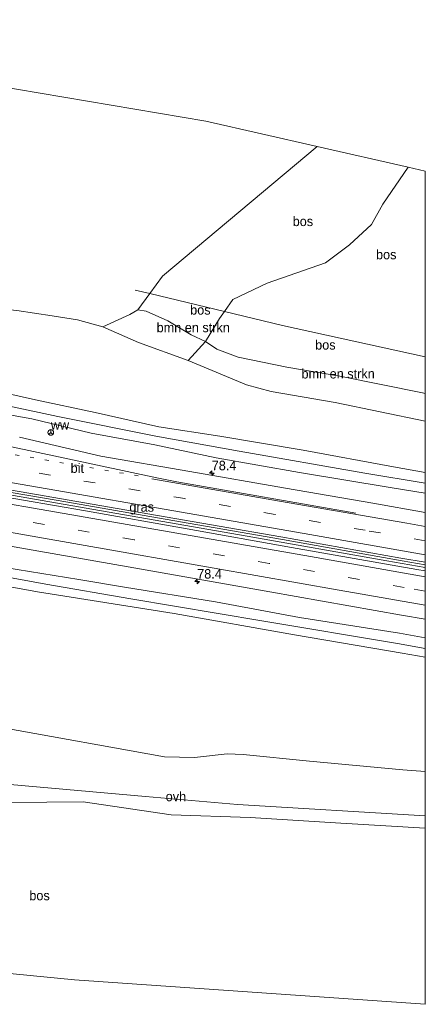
# Model space of a CAD drawing. Header units: millimetres. Extents: x 180000 to 190000, y 466229 to 468626.
# Tile 201 of 202: x 189893 to 190000, y 466229 to 466489. Entities that reach past the tile are written whole.
import ezdxf
from ezdxf.enums import TextEntityAlignment as Align

# ---------------------------------------------------------------- set-up
doc = ezdxf.new("R2010")
doc.units = ezdxf.units.MM
doc.linetypes.add('13strp', pattern=[4, 1, -3])
doc.linetypes.add('39strp', pattern=[12, 3, -9])
for name, color, linetype, lineweight in [('af-bs-rasterhekwerk', 8, 'hekwerk', 18), ('as-bs-kilometr', 13, 'Continuous', 18), ('bp-b5-bomenstruiken', 93, 'Continuous', 18), ('bp-b5-bos', 93, 'Continuous', 18), ('bp-b5-grasland', 93, 'Continuous', 18), ('bw-bs-rona', 8, 'Continuous', 18), ('gr-bs-geleiderail', 213, 'geleiderail', 18), ('gw-bs-insteekwatergang', 93, 'Continuous', 18), ('gw-bs-kruinlijn', 93, 'Continuous', 18), ('gw-bs-teenlijn', 93, 'Continuous', 18), ('kd-bs-opnamedtmgrens', 173, 'Continuous', 18), ('mk-bs-13streep 0.45', 8, '13strp', 18), ('mk-bs-39streep 0.15', 8, '39strp', 18), ('mk-bs-streep 0.15', 8, 'Continuous', 18), ('og-bs-hulpgeometrie', 53, 'Continuous', 18), ('vh-b5-verh_soort', 8, 'Continuous', 18), ('wh-bs-greppel', 133, 'greppel', 18)]:
    doc.layers.add(name, color=color, linetype=linetype, lineweight=lineweight)
doc.styles.add('rtw_iso', font='iso-rtw.shx')
doc.linetypes.add('geleiderail', pattern='A,2,-1,[175,RTW.shx,S=0.5,R=0,X=0,Y=0],-1', length=4)
doc.linetypes.add('greppel', pattern='A,25.5,-0.01,[14,RTW.shx,S=1,R=0,X=0,Y=0],1,[14,RTW.shx,S=1,R=0,X=0,Y=0],1,[14,RTW.shx,S=1,R=0,X=0,Y=0],1,[14,RTW.shx,S=1,R=0,X=0,Y=0],1,[14,RTW.shx,S=1,R=0,X=0,Y=0],0.5,-0.01', length=30.02)
doc.linetypes.add('hekwerk', pattern='A,7,-1.5,[1,RTW.shx,S=0.75,R=0,X=0,Y=0],-1.5', length=10)

# ---------------------------------------------------------------- blocks, each defined once
blk = doc.blocks.new('wegwijzer')
for q in [(-0.53, -0.53), (0, 0.75), (0.53, -0.53)]:
    blk.add_line((0, 0), q)
blk.add_circle((0, 0), 0.75)
blk = doc.blocks.new('dtbattr')
at = {"style": 'rtw_iso'}
blk.add_attdef('TAG', (0.59, 0.87), '', height=2.5, dxfattribs=at)
blk = doc.blocks.new('dtbattr-r')
at = {"style": 'rtw_iso'}
blk.add_attdef('TAG', text='', height=2.5, dxfattribs=at).set_placement((0, 0), align=Align.MIDDLE_CENTER)
blk = doc.blocks.new('hecto')
for p, q in [((0, 0.625), (-0.625, 0)), ((0, -0.625), (0, 0.625)), ((-0.625, 0), (0.625, 0)), ((0.625, 0), (0, -0.625))]:
    blk.add_line(p, q)

msp = doc.modelspace()

# ---------------------------------------------------------------- linework, layer by layer
at = {"layer": 'af-bs-rasterhekwerk'}
for points in [[(189927.35, 466416.44, 47.28), (189923.46, 466417.37, 47.53)], [(189947.05, 466411.72, 45.99), (189927.35, 466416.44, 47.28)], [(190000, 466399.72, 44.31), (189962.37, 466408.05, 44.98), (189947.05, 466411.72, 45.99)], [(189926.25, 466283.82, 52.27), (189816.08, 466293.6, 55.29), (189801.96, 466294.92, 55.63), (189784.08, 466296.25, 56.15), (189773.91, 466301.27, 56.39), (189749.3, 466313.35, 55.56)], [(190000, 466278.67, 50.33), (189950.46, 466281.71, 51.66), (189926.25, 466283.82, 52.27)]]:
    msp.add_polyline3d(points, dxfattribs=at)
at = {"layer": 'bp-b5-bomenstruiken'}
for points in [[(189892.27, 466411.94, 47.54), (189901.6, 466410.61, 47.77), (189908.3, 466409.52, 47.7), (189914.96, 466407.7, 47.59), (189924.36, 466403.58, 47.06), (189937.47, 466398.82, 46.35), (189952.81, 466392.37, 45.3), (189959.39, 466390.6, 45.02), (189976.26, 466387.68, 45.02), (190000, 466382.78, 44.77), (190000, 466369.24, 40.77), (189991.63, 466370.77, 40.76), (189967.77, 466375.16, 40.84), (189945.86, 466378.81, 40.85), (189929.75, 466381.34, 40.78), (189912.92, 466385.1, 40.84), (189897.18, 466388.46, 40.8), (189876.82, 466392.98, 40.82)], [(189876.82, 466392.98, 40.82), (189897.18, 466388.46, 40.8), (189912.92, 466385.1, 40.84), (189929.75, 466381.34, 40.78), (189945.86, 466378.81, 40.85), (189967.77, 466375.16, 40.84), (189991.63, 466370.77, 40.76), (190000, 466369.24, 40.77), (190000, 466366.4, 40.12), (189984.05, 466369.08, 40.08), (189950.94, 466374.89, 40.08), (189928.92, 466378.84, 40.01), (189903.13, 466384.04, 40.15), (189878.72, 466389.21, 40.03)], [(189856.14, 466345.33, 40.89), (189897.71, 466337.82, 40.89), (189933.8, 466332.06, 40.89), (189965.48, 466326.41, 40.89), (189993.88, 466321.64, 40.89), (190000, 466320.57, 40.89), (190000, 466290.37, 50.26), (189994.11, 466290.84, 50.41), (189969.42, 466293.14, 51.15), (189952.01, 466294.92, 51.73), (189947.77, 466295.02, 51.56), (189939.11, 466294.05, 51.55), (189931.22, 466294.24, 51.57), (189888.25, 466302.01, 52.94)], [(189888.25, 466302.01, 52.94), (189931.22, 466294.24, 51.57), (189939.11, 466294.05, 51.55), (189947.77, 466295.02, 51.56), (189952.01, 466294.92, 51.73), (189969.42, 466293.14, 51.15), (189994.11, 466290.84, 50.41), (190000, 466290.37, 50.26), (190000, 466278.67, 50.33), (189950.46, 466281.71, 51.66), (189926.25, 466283.82, 52.27), (189816.08, 466293.6, 55.29)]]:
    msp.add_polyline3d(points, dxfattribs=at)
for points in [[(189942.03, 466403.84, 45.91), (189937.47, 466398.82, 46.35), (189924.36, 466403.58, 47.06), (189914.96, 466407.7, 47.59), (189922.11, 466410.93, 48.07), (189924.22, 466412.19, 47.54), (189926.43, 466411.81, 47.26), (189932.14, 466409.22, 46.8), (189938.22, 466405.54, 46.2)], [(190000, 466390.11, 44.89), (190000, 466382.78, 44.77), (189976.26, 466387.68, 45.02), (189959.39, 466390.6, 45.02), (189952.81, 466392.37, 45.3), (189937.47, 466398.82, 46.35), (189942.03, 466403.84, 45.91), (189945, 466401.81, 45.9), (189950.61, 466399.65, 45.76), (189963.47, 466397.08, 45.36), (189977.47, 466394.63, 45.08), (189999.25, 466390.3, 44.91)], [(190000, 466322.83, 40.13), (190000, 466320.57, 40.89), (189993.88, 466321.64, 40.89), (189965.48, 466326.41, 40.89), (189933.8, 466332.06, 40.89), (189897.71, 466337.82, 40.89), (189856.14, 466345.33, 40.89), (189824.88, 466350.26, 40.89), (189798.86, 466355.37, 40.89), (189771.66, 466359.77, 40.89), (189741.14, 466364.76, 40.89), (189741.54, 466367.55, 40.19), (189749.61, 466366.02, 40.01), (189772.71, 466362, 40.07), (189793.05, 466358.34, 40.08), (189818.73, 466353.91, 40.1), (189845.21, 466349.33, 40.23), (189874.02, 466344.55, 40.17), (189899.95, 466339.82, 40.14), (189922.39, 466335.98, 40.16), (189956.89, 466330.16, 40), (189992.66, 466324.12, 40.14)]]:
    msp.add_polyline3d(points, close=True, dxfattribs=at)
at = {"layer": 'bp-b5-bos'}
msp.add_polyline3d([(189860.93, 466475.62, 43.12), (189942.1, 466461.88, 43.58), (189971.47, 466455.27, 46.36), (189930.66, 466421.06, 47.73), (189927.35, 466416.44, 47.28), (189924.22, 466412.19, 47.54), (189922.11, 466410.93, 48.07), (189914.96, 466407.7, 47.59), (189908.3, 466409.52, 47.7), (189901.6, 466410.61, 47.77), (189892.27, 466411.94, 47.54)], dxfattribs=at)
for points in [[(189949.21, 466414.87, 45.73), (189947.05, 466411.72, 45.99), (189927.35, 466416.44, 47.28), (189930.66, 466421.06, 47.73), (189971.47, 466455.27, 46.36), (189995.46, 466449.76, 44.52), (189988.83, 466440, 43.99), (189985.82, 466434.64, 45.17), (189980, 466429.3, 45.21), (189973.72, 466424.52, 45.26), (189958.33, 466419.15, 45.43)], [(190000, 466448.75, 42.92), (190000, 466399.72, 44.31), (189962.37, 466408.05, 44.98), (189947.05, 466411.72, 45.99), (189949.21, 466414.87, 45.73), (189958.33, 466419.15, 45.43), (189973.72, 466424.52, 45.26), (189980, 466429.3, 45.21), (189985.82, 466434.64, 45.17), (189988.83, 466440, 43.99), (189995.46, 466449.76, 44.52)], [(189945.69, 466409.9, 45.85), (189942.03, 466403.84, 45.91), (189938.22, 466405.54, 46.2), (189932.14, 466409.22, 46.8), (189926.43, 466411.81, 47.26), (189924.22, 466412.19, 47.54), (189927.35, 466416.44, 47.28), (189947.05, 466411.72, 45.99)], [(190000, 466399.72, 44.31), (190000, 466390.11, 44.89), (189999.25, 466390.3, 44.91), (189977.47, 466394.63, 45.08), (189963.47, 466397.08, 45.36), (189950.61, 466399.65, 45.76), (189945, 466401.81, 45.9), (189942.03, 466403.84, 45.91), (189945.69, 466409.9, 45.85), (189947.05, 466411.72, 45.99), (189962.37, 466408.05, 44.98)], [(190000, 466275.48, 50.34), (190000, 466229, 49.97), (189907.52, 466235.46, 53.79), (189857.05, 466240.39, 54.51), (189815.95, 466243.45, 55.86), (189770.09, 466247.16, 57.08), (189763.45, 466250.27, 57.52), (189802.04, 466257.82, 56.01), (189878.78, 466279.99, 53.6), (189890.59, 466282.24, 53.32), (189909.76, 466282.38, 52.9), (189933.02, 466279.01, 51.95), (189953.85, 466278.29, 51.69), (189977.76, 466276.74, 50.69)]]:
    msp.add_polyline3d(points, close=True, dxfattribs=at)
at = {"layer": 'bp-b5-grasland'}
for points in [[(189878.72, 466389.21, 40.03), (189903.13, 466384.04, 40.15), (189928.92, 466378.84, 40.01), (189950.94, 466374.89, 40.08), (189984.05, 466369.08, 40.08), (190000, 466366.4, 40.12), (190000, 466363.8, 40.76), (189990.71, 466365.29, 40.76), (189966.79, 466369.26, 40.84), (189944.83, 466373.12, 40.85), (189928.71, 466376.53, 40.78), (189911.92, 466379.63, 40.84), (189896.26, 466383.4, 40.8), (189884.84, 466385.47, 40.82)], [(189884.84, 466385.47, 40.82), (189896.26, 466383.4, 40.8), (189911.92, 466379.63, 40.84), (189928.71, 466376.53, 40.78), (189944.83, 466373.12, 40.85), (189966.79, 466369.26, 40.84), (189990.71, 466365.29, 40.76), (190000, 466363.8, 40.76), (190000, 466358.69, 41.11), (189986.13, 466361.14, 41.12), (189963.14, 466365.13, 41.13), (189937.9, 466369.53, 41.11), (189914.45, 466373.58, 41.14), (189893.01, 466378.54, 41.13)]]:
    msp.add_polyline3d(points, dxfattribs=at)
for points in [[(190000, 466330.55, 41.05), (190000, 466325.65, 40.76), (189993.21, 466326.86, 40.76), (189966.86, 466331.01, 40.76), (189944.7, 466335.14, 40.75), (189920.66, 466339.04, 40.81), (189908.68, 466341.07, 40.82), (189885.76, 466344.71, 40.8), (189858.75, 466349.68, 40.88), (189831.32, 466354.36, 40.89), (189800.35, 466359.93, 40.88), (189770.16, 466365.1, 40.85), (189741.88, 466369.92, 40.83), (189742.59, 466374.89, 41.12), (189777.83, 466369.01, 41.02), (189809.05, 466363.7, 41.06), (189842.49, 466358.07, 41.03), (189882.98, 466351.12, 41.06), (189921.69, 466344.36, 41.07), (189958.99, 466337.81, 41.09), (189993.7, 466331.67, 41.06)], [(190000, 466345.57, 41.33), (190000, 466343.31, 41.33), (189997.79, 466343.7, 41.33), (189964.76, 466349.52, 41.32), (189937.23, 466354.43, 41.29), (189910.43, 466359.14, 41.31), (189885.82, 466363.33, 41.27), (189855.46, 466368.53, 41.3), (189841.7, 466370.88, 41.32), (189841.3, 466373.02, 41.31), (189865.91, 466368.87, 41.31), (189897.51, 466363.46, 41.33), (189929.39, 466357.92, 41.32), (189961.91, 466352.25, 41.34), (189993.52, 466346.7, 41.33)], [(190000, 466325.65, 40.76), (190000, 466322.83, 40.13), (189992.66, 466324.12, 40.14), (189956.89, 466330.16, 40), (189922.39, 466335.98, 40.16), (189899.95, 466339.82, 40.14), (189874.02, 466344.55, 40.17), (189845.21, 466349.33, 40.23), (189818.73, 466353.91, 40.1), (189793.05, 466358.34, 40.08), (189772.71, 466362, 40.07), (189749.61, 466366.02, 40.01), (189741.54, 466367.55, 40.19), (189741.88, 466369.92, 40.83), (189770.16, 466365.1, 40.85), (189800.35, 466359.93, 40.88), (189831.32, 466354.36, 40.89), (189858.75, 466349.68, 40.88), (189885.76, 466344.71, 40.8), (189908.68, 466341.07, 40.82), (189920.66, 466339.04, 40.81), (189944.7, 466335.14, 40.75), (189966.86, 466331.01, 40.76), (189993.21, 466326.86, 40.76)]]:
    msp.add_polyline3d(points, close=True, dxfattribs=at)
at = {"layer": 'gr-bs-geleiderail'}
for points in [[(190000, 466344.87, 41.92), (189993.88, 466345.93, 41.91), (189962.3, 466351.58, 41.91), (189933.43, 466356.62, 41.91), (189903.18, 466361.84, 41.89), (189869, 466367.7, 41.91), (189837.38, 466373.02, 42.06), (189804.59, 466378.62, 42.1), (189775.7, 466383.54, 42.1), (189744.56, 466388.66, 42.08)], [(189744.47, 466388.01, 42.07), (189746.57, 466387.7, 42.06), (189784.67, 466381.27, 42.06), (189817.59, 466375.71, 42.1), (189851.75, 466369.89, 41.82), (189887.32, 466363.89, 41.92), (189920.13, 466358.17, 41.92), (189953.05, 466352.5, 41.88), (189989.85, 466345.98, 41.92), (190000, 466344.19, 41.96)]]:
    msp.add_polyline3d(points, dxfattribs=at)
at = {"layer": 'gw-bs-insteekwatergang'}
for points in [[(189755.47, 466433.73, 39.09), (189776.82, 466427.91, 39.47), (189797.44, 466417.77, 39.9), (189821.06, 466406.55, 40.31), (189831.65, 466403.28, 40.5), (189848.77, 466398.75, 40.59), (189876.82, 466392.98, 40.82), (189897.18, 466388.46, 40.8), (189912.92, 466385.1, 40.84), (189929.75, 466381.34, 40.78), (189945.86, 466378.81, 40.85), (189967.77, 466375.16, 40.84), (189991.63, 466370.77, 40.76), (190000, 466369.24, 40.77)], [(189928.71, 466376.53, 40.78), (189911.92, 466379.63, 40.84), (189896.26, 466383.4, 40.8), (189884.84, 466385.47, 40.82), (189875.68, 466387.49, 40.82), (189866.85, 466389.69, 40.73), (189857.04, 466392.02, 40.64), (189847.43, 466394.24, 40.59), (189838.24, 466396.72, 40.6), (189830.28, 466398.87, 40.5), (189823.02, 466401.3, 40.42), (189819.57, 466402.66, 40.31)], [(190000, 466363.8, 40.76), (189990.71, 466365.29, 40.76), (189966.79, 466369.26, 40.84), (189944.83, 466373.12, 40.85), (189928.71, 466376.53, 40.78)], [(189920.66, 466339.04, 40.81), (189908.68, 466341.07, 40.82), (189885.76, 466344.71, 40.8), (189858.75, 466349.68, 40.88), (189831.32, 466354.36, 40.89), (189800.35, 466359.93, 40.88), (189770.16, 466365.1, 40.85), (189741.88, 466369.92, 40.83)], [(190000, 466320.57, 40.89), (189993.88, 466321.64, 40.89), (189965.48, 466326.41, 40.89), (189933.8, 466332.06, 40.89), (189897.71, 466337.82, 40.89), (189856.14, 466345.33, 40.89), (189824.88, 466350.26, 40.89), (189798.86, 466355.37, 40.89), (189771.66, 466359.77, 40.89), (189741.14, 466364.76, 40.89)], [(189920.66, 466339.04, 40.81), (189944.7, 466335.14, 40.75), (189966.86, 466331.01, 40.76), (189993.21, 466326.86, 40.76), (190000, 466325.65, 40.76)]]:
    msp.add_polyline3d(points, dxfattribs=at)
at = {"layer": 'gw-bs-kruinlijn'}
for points in [[(189971.47, 466455.27, 46.36), (189930.66, 466421.06, 47.73)], [(189753.49, 466451.08, 43.72), (189758.49, 466449.73, 43.76), (189766.11, 466448.41, 44.05), (189773.2, 466446.61, 43.94), (189781.52, 466443.64, 44.22), (189788.54, 466440.8, 44.4), (189795.53, 466437.33, 44.67), (189802.66, 466432.29, 44.7), (189808.42, 466429.11, 45.05), (189815.48, 466426.12, 45.38), (189824.58, 466423.32, 45.8), (189831.67, 466421.58, 46.14), (189842.27, 466418.94, 46.46), (189865.24, 466414.86, 46.9), (189881.3, 466413.1, 47.36), (189892.27, 466411.94, 47.54), (189901.6, 466410.61, 47.77), (189908.3, 466409.52, 47.7), (189914.96, 466407.7, 47.59), (189924.36, 466403.58, 47.06), (189937.47, 466398.82, 46.35)], [(189924.22, 466412.19, 47.54), (189927.35, 466416.44, 47.28), (189930.66, 466421.06, 47.73)], [(189924.22, 466412.19, 47.54), (189922.11, 466410.93, 48.07), (189914.96, 466407.7, 47.59)], [(189937.47, 466398.82, 46.35), (189952.81, 466392.37, 45.3), (189959.39, 466390.6, 45.02), (189976.26, 466387.68, 45.02), (190000, 466382.78, 44.77)], [(189952.01, 466294.92, 51.73), (189947.77, 466295.02, 51.56), (189939.11, 466294.05, 51.55), (189931.22, 466294.24, 51.57), (189888.25, 466302.01, 52.94), (189860, 466305.6, 53.33), (189836.92, 466309.1, 53.6), (189819.11, 466310.45, 54.16), (189794.89, 466312.86, 54.78), (189782.8, 466314.08, 54.98), (189770.68, 466315.37, 55.62), (189760.98, 466317.57, 55.33), (189753.64, 466320.96, 54.38), (189745.54, 466325.37, 53.3), (189736.24, 466330.46, 52.2)], [(190000, 466290.37, 50.26), (189994.11, 466290.84, 50.41), (189969.42, 466293.14, 51.15), (189952.01, 466294.92, 51.73)]]:
    msp.add_polyline3d(points, dxfattribs=at)
at = {"layer": 'gw-bs-teenlijn'}
for points in [[(189995.46, 466449.76, 44.52), (189988.83, 466440, 43.99), (189985.82, 466434.64, 45.17), (189980, 466429.3, 45.21), (189973.72, 466424.52, 45.26), (189958.33, 466419.15, 45.43), (189949.21, 466414.87, 45.73)], [(189945.69, 466409.9, 45.85), (189947.05, 466411.72, 45.99), (189949.21, 466414.87, 45.73)], [(189937.47, 466398.82, 46.35), (189942.03, 466403.84, 45.91), (189945.69, 466409.9, 45.85)]]:
    msp.add_polyline3d(points, dxfattribs=at)
at = {"layer": 'kd-bs-opnamedtmgrens'}
for points in [[(190000, 466448.75, 42.92), (189995.46, 466449.76, 44.52), (189971.47, 466455.27, 46.36), (189942.1, 466461.88, 43.58), (189860.93, 466475.62, 43.12), (189856.01, 466488.2, 42.59), (189849.77, 466508.81, 42.95), (189849.58, 466509.07, 42.93), (189848.45, 466512.3, 42.97), (189847.33, 466515.44, 42.93), (189847.22, 466516.19, 42.96), (189846, 466520.46, 42.64), (189845.27, 466524.23, 42.26), (189838.87, 466541.73, 41.94), (189837.72, 466545.18, 41.78), (189832.7, 466545.02, 41.78), (189808.03, 466544.24, 41.74), (189806.11, 466544.18, 41.68), (189766.76, 466543.88, 41.6)], [(189727.4, 466268.7, 56.59), (189744.36, 466260.15, 57.07), (189756.95, 466253.8, 57.43), (189763.45, 466250.27, 57.52), (189770.09, 466247.16, 57.08), (189815.95, 466243.45, 55.86), (189857.05, 466240.39, 54.51), (189907.52, 466235.46, 53.79), (190000, 466229, 49.97)]]:
    msp.add_polyline3d(points, dxfattribs=at)
at = {"layer": 'mk-bs-13streep 0.45'}
msp.add_polyline3d([(189924.32, 466368.36, 41.21), (189912.52, 466370.39, 41.22), (189892.86, 466373.78, 41.22), (189873.2, 466377.17, 41.2), (189849.59, 466381.22, 41.2), (189822.07, 466385.89, 41.19), (189798.47, 466389.85, 41.18), (189774.87, 466393.84, 41.17), (189745.99, 466398.64, 41.18)], dxfattribs=at)
at = {"layer": 'mk-bs-39streep 0.15'}
for points in [[(190000, 466351.23, 41.26), (189984.16, 466354.01, 41.27), (189960.41, 466358.18, 41.28), (189936.61, 466362.36, 41.28), (189912.95, 466366.5, 41.27), (189889.18, 466370.58, 41.28), (189865.47, 466374.67, 41.24), (189841.67, 466378.71, 41.25), (189817.91, 466382.72, 41.23), (189794.12, 466386.74, 41.23), (189770.39, 466390.77, 41.24), (189745.45, 466394.91, 41.27)], [(190000, 466337.96, 41.23), (189994.44, 466338.94, 41.24), (189958.86, 466345.25, 41.25), (189923.22, 466351.49, 41.27), (189888.04, 466357.57, 41.26), (189852.54, 466363.72, 41.23), (189817.14, 466369.75, 41.27), (189781.84, 466375.7, 41.23), (189743.62, 466382.11, 41.27)]]:
    msp.add_polyline3d(points, dxfattribs=at)
at = {"layer": 'mk-bs-streep 0.15'}
for points in [[(189981.65, 466358.5, 41.21), (189934.48, 466366.77, 41.19), (189929.19, 466367.82, 41.18), (189896.67, 466374.79, 41.18), (189863.95, 466381.77, 41.15), (189842.37, 466386.31, 41.09), (189817.89, 466390.54, 41.09), (189783.08, 466396.37, 41.06), (189746.53, 466402.44, 41.12)], [(190000, 466347.52, 41.29), (189969.51, 466352.87, 41.32), (189935.67, 466358.79, 41.33), (189900.26, 466364.93, 41.33), (189870.22, 466370.11, 41.31), (189838.24, 466375.6, 41.32), (189809.29, 466380.47, 41.28), (189777.26, 466385.9, 41.28), (189744.94, 466391.28, 41.3)], [(190000, 466341.75, 41.27), (189969.76, 466347.06, 41.24), (189939.98, 466352.3, 41.23), (189902.79, 466358.81, 41.25), (189864.17, 466365.44, 41.24), (189821.07, 466372.79, 41.19), (189778.76, 466380, 41.19), (189744.15, 466385.77, 41.27)], [(190000, 466334.23, 41.15), (189977.26, 466338.25, 41.15), (189944.36, 466344.04, 41.16), (189910.29, 466350, 41.13), (189880.8, 466355.16, 41.19), (189852.6, 466359.95, 41.14), (189814.26, 466366.49, 41.13), (189777.62, 466372.69, 41.11), (189743.1, 466378.43, 41.18)], [(190000, 466355, 41.2), (189995.15, 466355.86, 41.21), (189961.57, 466361.71, 41.2), (189927.89, 466367.63, 41.2)]]:
    msp.add_polyline3d(points, dxfattribs=at)
at = {"layer": 'og-bs-hulpgeometrie'}
for points in [[(190000, 466448.75, 42.92), (190000, 466399.72, 44.31)], [(190000, 466399.72, 44.31), (190000, 466390.11, 44.89)], [(190000, 466390.11, 44.89), (190000, 466382.78, 44.77)], [(190000, 466382.78, 44.77), (190000, 466369.24, 40.77)], [(190000, 466369.24, 40.77), (190000, 466366.4, 40.12)], [(190000, 466366.4, 40.12), (190000, 466363.8, 40.76)], [(190000, 466363.8, 40.76), (190000, 466358.69, 41.11)], [(190000, 466358.69, 41.11), (190000, 466345.57, 41.33)], [(190000, 466345.57, 41.33), (190000, 466343.31, 41.33)], [(190000, 466343.31, 41.33), (190000, 466330.55, 41.05)], [(190000, 466330.55, 41.05), (190000, 466325.65, 40.76)], [(190000, 466325.65, 40.76), (190000, 466322.83, 40.13)], [(190000, 466322.83, 40.13), (190000, 466320.57, 40.89)], [(190000, 466320.57, 40.89), (190000, 466290.37, 50.26)], [(190000, 466290.37, 50.26), (190000, 466278.67, 50.33)], [(190000, 466278.67, 50.33), (190000, 466275.48, 50.34)], [(190000, 466275.48, 50.34), (190000, 466229, 49.97)]]:
    msp.add_polyline3d(points, dxfattribs=at)
at = {"layer": 'vh-b5-verh_soort'}
for points in [[(189893.01, 466378.54, 41.13), (189914.45, 466373.58, 41.14), (189937.9, 466369.53, 41.11), (189963.14, 466365.13, 41.13), (189986.13, 466361.14, 41.12), (190000, 466358.69, 41.11), (190000, 466345.57, 41.33), (189993.52, 466346.7, 41.33), (189961.91, 466352.25, 41.34), (189929.39, 466357.92, 41.32), (189897.51, 466363.46, 41.33), (189865.91, 466368.87, 41.31)], [(189885.82, 466363.33, 41.27), (189910.43, 466359.14, 41.31), (189937.23, 466354.43, 41.29), (189964.76, 466349.52, 41.32), (189997.79, 466343.7, 41.33), (190000, 466343.31, 41.33), (190000, 466330.55, 41.05), (189993.7, 466331.67, 41.06), (189958.99, 466337.81, 41.09), (189921.69, 466344.36, 41.07), (189882.98, 466351.12, 41.06)], [(189816.08, 466293.6, 55.29), (189926.25, 466283.82, 52.27), (189950.46, 466281.71, 51.66), (190000, 466278.67, 50.33), (190000, 466275.48, 50.34), (189977.76, 466276.74, 50.69), (189953.85, 466278.29, 51.69), (189933.02, 466279.01, 51.95), (189909.76, 466282.38, 52.9), (189890.59, 466282.24, 53.32)]]:
    msp.add_polyline3d(points, dxfattribs=at)
at = {"layer": 'wh-bs-greppel'}
for points in [[(189816.94, 466405.73, 39.86), (189821.71, 466403.92, 39.97), (189831.41, 466400.68, 40.03), (189842.77, 466397.77, 40.08), (189860.06, 466393.64, 39.98), (189878.72, 466389.21, 40.03), (189903.13, 466384.04, 40.15), (189928.92, 466378.84, 40.01)], [(189928.92, 466378.84, 40.01), (189950.94, 466374.89, 40.08), (189984.05, 466369.08, 40.08), (190000, 466366.4, 40.12)], [(189922.39, 466335.98, 40.16), (189899.95, 466339.82, 40.14), (189874.02, 466344.55, 40.17), (189845.21, 466349.33, 40.23), (189818.73, 466353.91, 40.1), (189793.05, 466358.34, 40.08), (189772.71, 466362, 40.07), (189749.61, 466366.02, 40.01), (189741.54, 466367.55, 40.19)], [(190000, 466322.83, 40.13), (189992.66, 466324.12, 40.14), (189956.89, 466330.16, 40), (189922.39, 466335.98, 40.16)]]:
    msp.add_polyline3d(points, dxfattribs=at)

# ---------------------------------------------------------------- block references
at = {"layer": 'as-bs-kilometr'}
ref = msp.add_blockref('dtbattr', (189943.68, 466369.1, 40.97), dxfattribs=at)
ref.add_attrib('TAG', '78.4', dxfattribs={"layer": '0', "height": 2.5, "style": 'rtw_iso'}).set_placement((189943.68, 466369.1, 40.97), align=Align.BOTTOM_LEFT)
for p in [(189943.68, 466369.1, 40.97), (189939.84, 466340.52, 40.94)]:
    msp.add_blockref('hecto', p, dxfattribs=at)
ref = msp.add_blockref('dtbattr', (189939.84, 466340.52, 40.94), dxfattribs=at)
ref.add_attrib('TAG', '78.4', dxfattribs={"layer": '0', "height": 2.5, "style": 'rtw_iso'}).set_placement((189939.84, 466340.52, 40.94), align=Align.BOTTOM_LEFT)
at = {"layer": 'bp-b5-bomenstruiken'}
ref = msp.add_blockref('dtbattr-r', (189929.14, 466405.5, 46.97), dxfattribs=at)
ref.add_attrib('TAG', 'bmn en strkn', dxfattribs={"layer": '0', "height": 2.5, "style": 'rtw_iso'}).set_placement((189929.14, 466405.5, 46.97), align=Align.BOTTOM_LEFT)
ref = msp.add_blockref('dtbattr-r', (189967.35, 466393.31, 45.35), dxfattribs=at)
ref.add_attrib('TAG', 'bmn en strkn', dxfattribs={"layer": '0', "height": 2.5, "style": 'rtw_iso'}).set_placement((189967.35, 466393.31, 45.35), align=Align.BOTTOM_LEFT)
at = {"layer": 'bp-b5-bos'}
ref = msp.add_blockref('dtbattr-r', (189965.03, 466433.5, 45.7), dxfattribs=at)
ref.add_attrib('TAG', 'bos', dxfattribs={"layer": '0', "height": 2.5, "style": 'rtw_iso'}).set_placement((189965.03, 466433.5, 45.7), align=Align.BOTTOM_LEFT)
ref = msp.add_blockref('dtbattr-r', (189987, 466424.74, 44.86), dxfattribs=at)
ref.add_attrib('TAG', 'bos', dxfattribs={"layer": '0', "height": 2.5, "style": 'rtw_iso'}).set_placement((189987, 466424.74, 44.86), align=Align.BOTTOM_LEFT)
ref = msp.add_blockref('dtbattr-r', (189937.99, 466410.14, 46.6), dxfattribs=at)
ref.add_attrib('TAG', 'bos', dxfattribs={"layer": '0', "height": 2.5, "style": 'rtw_iso'}).set_placement((189937.99, 466410.14, 46.6), align=Align.BOTTOM_LEFT)
ref = msp.add_blockref('dtbattr-r', (189970.95, 466400.92, 45.36), dxfattribs=at)
ref.add_attrib('TAG', 'bos', dxfattribs={"layer": '0', "height": 2.5, "style": 'rtw_iso'}).set_placement((189970.95, 466400.92, 45.36), align=Align.BOTTOM_LEFT)
ref = msp.add_blockref('dtbattr-r', (189895.58, 466255.69, 53.52), dxfattribs=at)
ref.add_attrib('TAG', 'bos', dxfattribs={"layer": '0', "height": 2.5, "style": 'rtw_iso'}).set_placement((189895.58, 466255.69, 53.52), align=Align.BOTTOM_LEFT)
at = {"layer": 'bp-b5-grasland'}
ref = msp.add_blockref('dtbattr-r', (189921.96, 466358.17, 41.32), dxfattribs=at)
ref.add_attrib('TAG', 'gras', dxfattribs={"layer": '0', "height": 2.5, "style": 'rtw_iso'}).set_placement((189921.96, 466358.17, 41.32), align=Align.BOTTOM_LEFT)
at = {"layer": 'bw-bs-rona'}
ref = msp.add_blockref('dtbattr', (189901.25, 466379.82, 40.87), dxfattribs=at)
ref.add_attrib('TAG', 'ww', dxfattribs={"layer": '0', "height": 2.5, "style": 'rtw_iso'}).set_placement((189901.25, 466379.82, 40.87), align=Align.BOTTOM_LEFT)
msp.add_blockref('wegwijzer', (189901.25, 466379.82, 40.87), dxfattribs=at)
at = {"layer": 'vh-b5-verh_soort'}
ref = msp.add_blockref('dtbattr-r', (189906.47, 466368.41, 41.17), dxfattribs=at)
ref.add_attrib('TAG', 'bit', dxfattribs={"layer": '0', "height": 2.5, "style": 'rtw_iso'}).set_placement((189906.47, 466368.41, 41.17), align=Align.BOTTOM_LEFT)
ref = msp.add_blockref('dtbattr-r', (189931.54, 466281.81, 54.11), dxfattribs=at)
ref.add_attrib('TAG', 'ovh', dxfattribs={"layer": '0', "height": 2.5, "style": 'rtw_iso'}).set_placement((189931.54, 466281.81, 54.11), align=Align.BOTTOM_LEFT)

doc.saveas('drawing.dxf')
